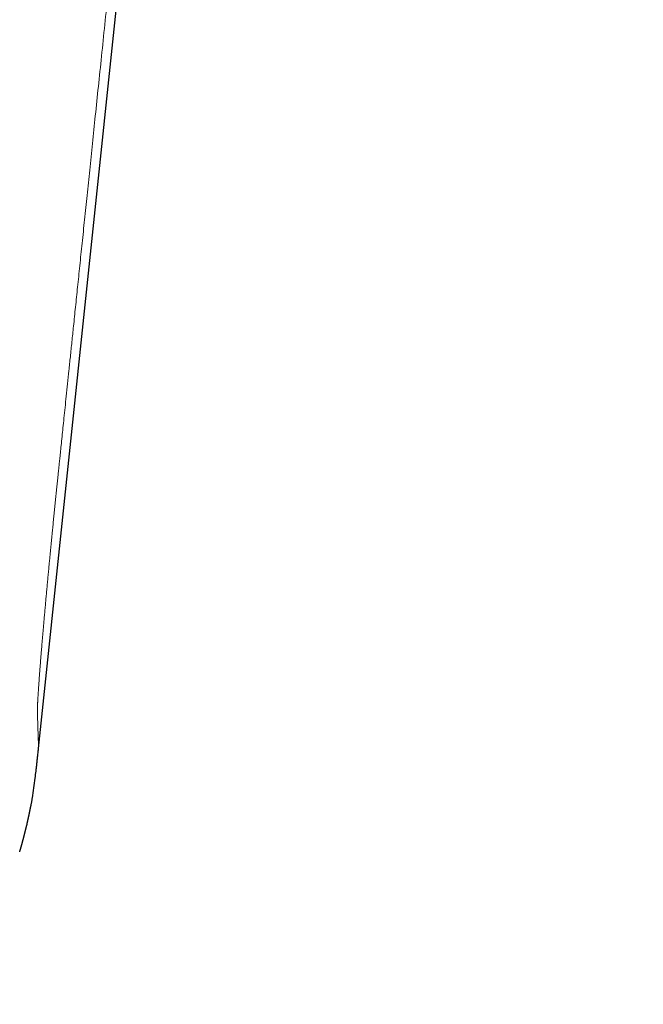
# Model space of a CAD drawing. Header units: millimetres. Extents: x 8 to 760, y 12 to 454.
# Tile 4 of 110: x 35.24 to 41.45, y 333.15 to 342.95. Entities that reach past the tile are written whole.
import ezdxf

# ---------------------------------------------------------------- set-up
doc = ezdxf.new("R2010")
doc.units = ezdxf.units.MM

msp = doc.modelspace()

# ---------------------------------------------------------------- linework, layer by layer
at = {"color": 7, "linetype": 'Continuous', "lineweight": 30}
msp.add_line((35.4299, 335.6951), (41.359, 392.1073), dxfattribs=at)
for points, knots in [([(37.5484, 440.3916), (37.4426, 439.6667), (37.2, 438.0037), (36.8304, 435.401), (36.4376, 432.5831), (36.0531, 429.7625), (35.6765, 426.9388), (35.3148, 424.1656), (34.9675, 421.4432), (34.6341, 418.7723), (34.3079, 416.1001), (33.9889, 413.4279), (33.6773, 410.7571), (33.3733, 408.0887), (33.0767, 405.4229), (32.7876, 402.7584), (32.5058, 400.0933), (32.2329, 397.4422), (31.9686, 394.8052), (31.7127, 392.1826), (31.4638, 389.5591), (31.2153, 386.8649), (30.9679, 384.0998), (30.7224, 381.2636), (30.4849, 378.426), (30.2554, 375.587), (30.0341, 372.7467), (29.8253, 369.9594), (29.6284, 367.2252), (29.4433, 364.5444), (29.266, 361.8631), (29.0967, 359.1812), (28.9449, 356.6479), (28.8096, 354.263), (28.6895, 352.0265), (28.5767, 349.7892), (28.4716, 347.551), (28.3745, 345.3117), (28.2923, 343.2312), (28.2232, 341.3097), (28.1655, 339.5473), (28.1137, 337.7843), (28.0685, 336.0217), (28.0338, 334.4759), (28.0176, 333.5179), (28.0113, 333.1471)], [0, 0, 0, 0, 0.020402, 0.046799, 0.073206, 0.099629, 0.126071, 0.152535, 0.177508, 0.202497, 0.227489, 0.252473, 0.277437, 0.302369, 0.327261, 0.35213, 0.377003, 0.40189, 0.426344, 0.450805, 0.475267, 0.49973, 0.52615, 0.552575, 0.579006, 0.605444, 0.631889, 0.658339, 0.683282, 0.708225, 0.733169, 0.758112, 0.783055, 0.803842, 0.824631, 0.845424, 0.866223, 0.887028, 0.907842, 0.924202, 0.94057, 0.956945, 0.973318, 0.989672, 1, 1, 1, 1]), ([(35.4052, 335.4701), (35.4054, 335.4713), (35.4056, 335.4737), (35.4061, 335.4777), (35.4066, 335.4818), (35.4071, 335.4861), (35.4075, 335.4906), (35.4081, 335.4953), (35.4086, 335.5001), (35.4091, 335.5046), (35.4095, 335.5088), (35.4099, 335.5124), (35.4103, 335.5162), (35.4107, 335.52), (35.4111, 335.5235), (35.4114, 335.5266), (35.4117, 335.5292), (35.412, 335.5318), (35.4123, 335.5345), (35.4126, 335.5372), (35.4128, 335.5397), (35.4131, 335.5419), (35.4133, 335.5439), (35.4135, 335.5459), (35.4137, 335.5479), (35.4139, 335.55), (35.4141, 335.5519), (35.4143, 335.5537), (35.4145, 335.5553), (35.4147, 335.5569), (35.4148, 335.5586), (35.415, 335.5602), (35.4152, 335.5617), (35.4153, 335.5631), (35.4154, 335.5643), (35.4156, 335.5655), (35.4157, 335.5667), (35.4158, 335.5679), (35.4159, 335.569), (35.4161, 335.57), (35.4162, 335.571), (35.4163, 335.5719), (35.4164, 335.5729), (35.4165, 335.5738), (35.4166, 335.5748), (35.4166, 335.5756), (35.4167, 335.5765), (35.4168, 335.5773), (35.4169, 335.5781), (35.417, 335.579), (35.4171, 335.5798), (35.4172, 335.5806), (35.4173, 335.5813), (35.4173, 335.582), (35.4174, 335.5826), (35.4175, 335.5833), (35.4175, 335.5839), (35.4176, 335.5846), (35.4177, 335.5852), (35.4177, 335.5859), (35.4178, 335.5865), (35.4179, 335.5871), (35.4179, 335.5878), (35.418, 335.5884), (35.4181, 335.589), (35.4181, 335.5895), (35.4182, 335.59), (35.4182, 335.5905), (35.4183, 335.591), (35.4183, 335.5915), (35.4184, 335.592), (35.4185, 335.5925), (35.4185, 335.593), (35.4186, 335.5935), (35.4186, 335.594), (35.4187, 335.5945), (35.4187, 335.595), (35.4188, 335.5955), (35.4188, 335.596), (35.4189, 335.5965), (35.4189, 335.597), (35.419, 335.5974), (35.419, 335.5978), (35.4191, 335.5982), (35.4191, 335.5986), (35.4191, 335.599), (35.4192, 335.5994), (35.4192, 335.5998), (35.4193, 335.6001), (35.4193, 335.6005), (35.4193, 335.6009), (35.4194, 335.6013), (35.4194, 335.6017), (35.4195, 335.6021), (35.4195, 335.6025), (35.4196, 335.6029), (35.4196, 335.6032), (35.4196, 335.6036), (35.4197, 335.604), (35.4197, 335.6044), (35.4198, 335.6048), (35.4198, 335.6052), (35.4198, 335.6056), (35.4199, 335.606), (35.4199, 335.6064), (35.42, 335.6068), (35.42, 335.6071), (35.4201, 335.6075), (35.4201, 335.6078), (35.4201, 335.6082), (35.4202, 335.6085), (35.4202, 335.6089), (35.4202, 335.6092), (35.4203, 335.6096), (35.4203, 335.6101), (35.4204, 335.611), (35.4206, 335.6122), (35.4207, 335.6137), (35.4209, 335.6153), (35.4211, 335.6172), (35.4219, 335.6246), (35.4235, 335.6401), (35.4263, 335.6667), (35.4285, 335.6873), (35.4297, 335.699)], [0, 0, 0, 0, 0.064612, 0.126725, 0.186334, 0.243434, 0.29802, 0.350089, 0.39964, 0.446672, 0.478272, 0.508623, 0.537728, 0.565587, 0.592203, 0.608958, 0.625182, 0.640875, 0.65604, 0.670677, 0.684788, 0.694665, 0.704269, 0.713601, 0.72266, 0.73145, 0.73997, 0.746476, 0.752817, 0.758994, 0.765008, 0.770859, 0.776549, 0.780507, 0.784383, 0.788179, 0.791895, 0.795531, 0.799088, 0.801827, 0.804519, 0.807163, 0.809759, 0.812308, 0.81481, 0.816918, 0.818992, 0.821033, 0.82304, 0.825014, 0.826956, 0.828866, 0.830344, 0.831802, 0.833241, 0.834661, 0.836062, 0.837445, 0.838809, 0.840081, 0.841336, 0.842577, 0.843801, 0.84501, 0.846204, 0.847131, 0.84805, 0.848959, 0.84986, 0.850752, 0.851635, 0.85251, 0.853377, 0.854235, 0.855086, 0.855929, 0.856764, 0.857545, 0.858319, 0.859087, 0.859849, 0.860605, 0.861213, 0.861817, 0.862417, 0.863014, 0.863608, 0.864187, 0.864764, 0.865337, 0.865907, 0.866486, 0.867063, 0.867636, 0.868207, 0.868775, 0.869341, 0.869904, 0.870464, 0.871022, 0.871578, 0.872132, 0.872684, 0.873225, 0.873764, 0.874302, 0.874839, 0.875317, 0.875794, 0.876271, 0.876747, 0.877223, 0.877698, 0.878173, 0.878647, 0.880084, 0.8817, 0.883642, 0.885912, 0.888508, 0.891432, 0.915845, 0.952035, 1, 1, 1, 1]), ([(35.3685, 335.2024), (35.3685, 335.2027), (35.3742, 335.2356), (35.3836, 335.3013), (35.3957, 335.3903), (35.4023, 335.4466), (35.4051, 335.4701)], [0, 0, 0, 0, 0.003598, 0.370416, 0.7372, 1, 1, 1, 1]), ([(35.2418, 334.6665), (35.2422, 334.6678), (35.243, 334.6703), (35.2446, 334.6754), (35.2464, 334.6811), (35.2482, 334.6872), (35.25, 334.6934), (35.2518, 334.6994), (35.2537, 334.7058), (35.2555, 334.7122), (35.2573, 334.7183), (35.259, 334.7242), (35.2607, 334.7303), (35.2625, 334.7366), (35.2642, 334.7427), (35.2657, 334.7484), (35.2672, 334.7538), (35.2687, 334.7592), (35.2702, 334.7648), (35.2716, 334.7698), (35.2728, 334.7743), (35.2739, 334.7782), (35.2749, 334.7822), (35.276, 334.7862), (35.2771, 334.7902), (35.2781, 334.794), (35.279, 334.7975), (35.2799, 334.8008), (35.2808, 334.8041), (35.2816, 334.8074), (35.2825, 334.8107), (35.2833, 334.8138), (35.2841, 334.8168), (35.2849, 334.8197), (35.2856, 334.8225), (35.2863, 334.8252), (35.2869, 334.8277), (35.2875, 334.83), (35.2881, 334.8322), (35.2887, 334.8344), (35.2892, 334.8364), (35.2897, 334.8382), (35.2901, 334.8401), (35.2906, 334.8419), (35.2911, 334.8438), (35.2915, 334.8456), (35.292, 334.8475), (35.2925, 334.8493), (35.2929, 334.851), (35.2933, 334.8525), (35.2936, 334.8539), (35.294, 334.8553), (35.2943, 334.8566), (35.2947, 334.858), (35.295, 334.8594), (35.2954, 334.8607), (35.2957, 334.8621), (35.2961, 334.8635), (35.2964, 334.8648), (35.2967, 334.8662), (35.2971, 334.8676), (35.2974, 334.8688), (35.2977, 334.87), (35.298, 334.8711), (35.2982, 334.8722), (35.2985, 334.8732), (35.2988, 334.8743), (35.299, 334.8753), (35.2993, 334.8763), (35.2995, 334.8773), (35.2998, 334.8783), (35.3, 334.8793), (35.3003, 334.8803), (35.3005, 334.8813), (35.3007, 334.8822), (35.301, 334.8831), (35.3012, 334.884), (35.3014, 334.885), (35.3016, 334.8859), (35.3019, 334.8869), (35.3021, 334.8878), (35.3023, 334.8887), (35.3026, 334.8897), (35.3028, 334.8906), (35.303, 334.8915), (35.3033, 334.8924), (35.3035, 334.8933), (35.3037, 334.8942), (35.3039, 334.8951), (35.3041, 334.896), (35.3043, 334.8968), (35.3045, 334.8975), (35.3047, 334.8983), (35.3049, 334.899), (35.305, 334.8998), (35.3052, 334.9005), (35.3054, 334.9013), (35.3056, 334.902), (35.3058, 334.9027), (35.3059, 334.9034), (35.3061, 334.9041), (35.3063, 334.9049), (35.3065, 334.9056), (35.3066, 334.9063), (35.3068, 334.907), (35.307, 334.9078), (35.3071, 334.9085), (35.3073, 334.9092), (35.3075, 334.9099), (35.3078, 334.911), (35.3081, 334.9125), (35.3086, 334.9145), (35.3091, 334.9164), (35.3095, 334.9183), (35.31, 334.9202), (35.3118, 334.9281), (35.3144, 334.939), (35.3175, 334.9527), (35.3192, 334.9601), (35.3201, 334.9641), (35.3203, 334.9649), (35.3205, 334.9658), (35.3207, 334.9666), (35.3209, 334.9674), (35.321, 334.9682), (35.3212, 334.969), (35.3214, 334.9696), (35.3215, 334.9702), (35.3216, 334.9707), (35.3217, 334.9713), (35.3219, 334.9718), (35.322, 334.9724), (35.3221, 334.9729), (35.3222, 334.9735), (35.3223, 334.974), (35.3225, 334.9746), (35.3226, 334.9751), (35.3227, 334.9756), (35.3228, 334.9761), (35.3229, 334.9767), (35.323, 334.9772), (35.3232, 334.9777), (35.3233, 334.9782), (35.3234, 334.9787), (35.3235, 334.9792), (35.3236, 334.9797), (35.3237, 334.9802), (35.3238, 334.9808), (35.324, 334.9813), (35.3241, 334.9819), (35.3242, 334.9824), (35.3243, 334.983), (35.3245, 334.9835), (35.3246, 334.9841), (35.3247, 334.9847), (35.3248, 334.9853), (35.325, 334.9859), (35.3251, 334.9864), (35.3252, 334.987), (35.3254, 334.9877), (35.3255, 334.9884), (35.3257, 334.9891), (35.3258, 334.9897), (35.326, 334.9904), (35.3261, 334.9911), (35.3263, 334.9918), (35.3264, 334.9925), (35.3266, 334.9932), (35.3267, 334.9939), (35.3269, 334.9946), (35.3271, 334.9953), (35.3272, 334.9961), (35.3274, 334.9969), (35.3276, 334.9977), (35.3278, 334.9985), (35.3279, 334.9993), (35.3281, 335.0001), (35.3283, 335.0008), (35.3284, 335.0016), (35.3286, 335.0023), (35.3287, 335.0031), (35.3289, 335.0039), (35.3291, 335.0047), (35.3293, 335.0056), (35.3295, 335.0065), (35.3297, 335.0073), (35.3299, 335.0081), (35.33, 335.009), (35.3302, 335.0099), (35.3304, 335.0109), (35.3306, 335.0118), (35.3308, 335.0127), (35.3311, 335.0137), (35.3313, 335.0148), (35.3316, 335.016), (35.3318, 335.0171), (35.3321, 335.0183), (35.3323, 335.0195), (35.3326, 335.0206), (35.3328, 335.0219), (35.3331, 335.0232), (35.3334, 335.0247), (35.3337, 335.0261), (35.334, 335.0275), (35.3344, 335.0291), (35.3348, 335.0308), (35.3351, 335.0327), (35.3356, 335.0346), (35.336, 335.0365), (35.3364, 335.0385), (35.3368, 335.0404), (35.3372, 335.0424), (35.3377, 335.0445), (35.3381, 335.0468), (35.3387, 335.0492), (35.3392, 335.0516), (35.3397, 335.054), (35.3402, 335.0564), (35.3407, 335.0588), (35.3413, 335.0615), (35.3419, 335.0645), (35.3426, 335.0678), (35.3433, 335.071), (35.3439, 335.0742), (35.3447, 335.0777), (35.3455, 335.0816), (35.3463, 335.0857), (35.3473, 335.0903), (35.3483, 335.0954), (35.3494, 335.1009), (35.3505, 335.1063), (35.3516, 335.1116), (35.3527, 335.1169), (35.3537, 335.1221), (35.3551, 335.1288), (35.3566, 335.1369), (35.3584, 335.146), (35.3604, 335.1562), (35.3624, 335.1672), (35.3645, 335.1791), (35.3666, 335.1909), (35.3679, 335.1985), (35.3685, 335.2025)], [0, 0, 0, 0, 0.037584, 0.073717, 0.108383, 0.141565, 0.166586, 0.190676, 0.213831, 0.236045, 0.253136, 0.26962, 0.285497, 0.300764, 0.315422, 0.326511, 0.337223, 0.347558, 0.357517, 0.3671, 0.373356, 0.379441, 0.385355, 0.3911, 0.396675, 0.402081, 0.406211, 0.410237, 0.414159, 0.417979, 0.421696, 0.425312, 0.428271, 0.431158, 0.433975, 0.436722, 0.438831, 0.440898, 0.442921, 0.444903, 0.446458, 0.447986, 0.449488, 0.450964, 0.452413, 0.453811, 0.455185, 0.456534, 0.457859, 0.458819, 0.459766, 0.4607, 0.461622, 0.462531, 0.463411, 0.46428, 0.465137, 0.465983, 0.466817, 0.46764, 0.468451, 0.469252, 0.469873, 0.470488, 0.471096, 0.471698, 0.47225, 0.472796, 0.473337, 0.473873, 0.474403, 0.474929, 0.47545, 0.475923, 0.476392, 0.476857, 0.477319, 0.477776, 0.478231, 0.478681, 0.479128, 0.479572, 0.480012, 0.480449, 0.480883, 0.481289, 0.481693, 0.482094, 0.482493, 0.48289, 0.483224, 0.483556, 0.483887, 0.484216, 0.484544, 0.484871, 0.485177, 0.485483, 0.485788, 0.486091, 0.486394, 0.486696, 0.486997, 0.487297, 0.487597, 0.487895, 0.488188, 0.488481, 0.488772, 0.489064, 0.489851, 0.490635, 0.491418, 0.492196, 0.492971, 0.493742, 0.50177, 0.50614, 0.510373, 0.510705, 0.511037, 0.511368, 0.511698, 0.512028, 0.512357, 0.512686, 0.512912, 0.513138, 0.513365, 0.513591, 0.513817, 0.514044, 0.51427, 0.514497, 0.514713, 0.51493, 0.515146, 0.515363, 0.515581, 0.515799, 0.516005, 0.516211, 0.516418, 0.516626, 0.516834, 0.517067, 0.5173, 0.517535, 0.51777, 0.518007, 0.518244, 0.518482, 0.518721, 0.518977, 0.519234, 0.519493, 0.519753, 0.520014, 0.520276, 0.520588, 0.520901, 0.521217, 0.521535, 0.521862, 0.522191, 0.522523, 0.522857, 0.523195, 0.523534, 0.523877, 0.524281, 0.524688, 0.525099, 0.525515, 0.525935, 0.526359, 0.526763, 0.527171, 0.527583, 0.527999, 0.528419, 0.52891, 0.529407, 0.52991, 0.530418, 0.530933, 0.531454, 0.53198, 0.532567, 0.533161, 0.533763, 0.534372, 0.534989, 0.535788, 0.536599, 0.537424, 0.538262, 0.539113, 0.539978, 0.540856, 0.541975, 0.543115, 0.544277, 0.545462, 0.546668, 0.548282, 0.549935, 0.551628, 0.553485, 0.555387, 0.557336, 0.559331, 0.561373, 0.564045, 0.566795, 0.569622, 0.572526, 0.575509, 0.578571, 0.581712, 0.586242, 0.590929, 0.595774, 0.600776, 0.605936, 0.612935, 0.620207, 0.627754, 0.638691, 0.650162, 0.662168, 0.674711, 0.687793, 0.701415, 0.715576, 0.742944, 0.77213, 0.803136, 0.847505, 0.895119, 0.94596, 1, 1, 1, 1])]:
    msp.add_open_spline(points, degree=3, knots=knots, dxfattribs=at)
at = {"color": 8, "linetype": 'Continuous', "lineweight": 0}
for points, knots in [([(35.6248, 338.4251), (35.6248, 338.4252), (35.6248, 338.4254), (35.6249, 338.4261), (35.6251, 338.4285), (35.626, 338.4368), (35.6278, 338.4547), (35.6309, 338.4846), (35.6352, 338.5258), (35.6407, 338.5784), (35.6473, 338.6423), (35.6551, 338.7176), (35.6637, 338.8006), (35.6731, 338.8906), (35.6831, 338.9869), (35.694, 339.0923), (35.7059, 339.2067), (35.7186, 339.3295), (35.7322, 339.4604), (35.7466, 339.5994), (35.762, 339.7472), (35.7791, 339.9117), (35.798, 340.0939), (35.8188, 340.2945), (35.8408, 340.5066), (35.864, 340.73), (35.8882, 340.9634), (35.9134, 341.2066), (35.9397, 341.4594), (35.9671, 341.7232), (35.9958, 342), (36.0259, 342.2899), (36.0573, 342.5931), (36.09, 342.9078), (36.1238, 343.234), (36.1589, 343.5716), (36.1951, 343.9206), (36.2223, 344.1832), (36.2402, 344.3553), (36.2482, 344.4329), (36.2562, 344.5102), (36.2642, 344.5871), (36.2722, 344.6636), (36.2801, 344.7398), (36.2995, 344.927), (36.3286, 345.2076), (36.3671, 345.5787), (36.4019, 345.9139), (36.4345, 346.2286), (36.4651, 346.5234), (36.4949, 346.811), (36.5258, 347.1083), (36.5575, 347.4143), (36.5901, 347.7281), (36.6215, 348.0315), (36.6519, 348.3246), (36.6812, 348.6073), (36.7095, 348.8797), (36.7367, 349.1417), (36.7628, 349.3934), (36.7878, 349.6347), (36.8117, 349.8657), (36.8346, 350.0863), (36.856, 350.2928), (36.876, 350.4857), (36.8947, 350.6653), (36.9123, 350.8357), (36.929, 350.9968), (36.9446, 351.1472), (36.9591, 351.2869), (36.9725, 351.4161), (36.985, 351.5368), (36.9967, 351.649), (37.0074, 351.7521), (37.0171, 351.8462), (37.0259, 351.9313), (37.0339, 352.0083), (37.0394, 352.0611), (37.0427, 352.0926), (37.044, 352.1054), (37.0453, 352.1183), (37.0467, 352.1312), (37.048, 352.1441), (37.051, 352.1729), (37.0573, 352.2335), (37.0698, 352.3543), (37.0922, 352.5701), (37.1321, 352.9553), (37.2034, 353.6434), (37.3308, 354.8719), (37.5582, 357.0658), (37.9641, 360.9835), (38.3037, 364.2625), (38.5238, 366.3874), (38.5291, 366.4383), (38.5343, 366.4894), (38.5396, 366.5405), (38.5449, 366.5917), (38.5502, 366.643), (38.5556, 366.6944), (38.5704, 366.8373), (38.6038, 367.1599), (38.6539, 367.6442), (38.7117, 368.202), (38.7661, 368.728), (38.8194, 369.2425), (38.8714, 369.7449), (38.9241, 370.2545), (38.9811, 370.8049), (39.0424, 371.397), (39.1081, 372.032), (39.1749, 372.6773), (39.2427, 373.3328), (39.3116, 373.9985), (39.3816, 374.6745), (39.4526, 375.3608), (39.5247, 376.0574), (39.5978, 376.7641), (39.672, 377.4812), (39.7472, 378.2085), (39.8167, 378.8807), (39.8804, 379.4963), (39.9282, 379.9583), (39.9582, 380.2485), (39.9702, 380.365), (39.974, 380.4013), (39.9778, 380.4377), (39.9815, 380.4741), (39.9855, 380.512), (40.0047, 380.6984), (40.0393, 381.033), (40.0889, 381.5121), (40.1379, 381.9862), (40.1862, 382.4529), (40.2349, 382.9242), (40.284, 383.3996), (40.3336, 383.8788), (40.3822, 384.3494), (40.43, 384.8114), (40.4769, 385.2649), (40.522, 385.7015), (40.5655, 386.1216), (40.6072, 386.5255), (40.6482, 386.9218), (40.6883, 387.3105), (40.7292, 387.7058), (40.7707, 388.1071), (40.8127, 388.5139), (40.8538, 388.9111), (40.8938, 389.2988), (40.9329, 389.6771), (40.971, 390.0458), (41.0081, 390.405), (41.0443, 390.7547), (41.0794, 391.0949), (41.1136, 391.4255), (41.1468, 391.7467), (41.179, 392.0584), (41.2102, 392.3605), (41.2404, 392.6532), (41.2697, 392.9363), (41.2984, 393.2141), (41.3265, 393.4861), (41.3539, 393.7522), (41.3803, 394.0078), (41.4057, 394.2529), (41.4299, 394.4876), (41.4457, 394.6407), (41.4534, 394.7154)], [0, 0, 0, 0, 0.000005, 0.000013, 0.000039, 0.000129, 0.000459, 0.000991, 0.001723, 0.002658, 0.003793, 0.00513, 0.006668, 0.008217, 0.009927, 0.011799, 0.013833, 0.016029, 0.018342, 0.020812, 0.023437, 0.026218, 0.02958, 0.033144, 0.036912, 0.040882, 0.045054, 0.04935, 0.053841, 0.058527, 0.06341, 0.068593, 0.07398, 0.07957, 0.085364, 0.091362, 0.097563, 0.103968, 0.105355, 0.106734, 0.108107, 0.109473, 0.110833, 0.112185, 0.113531, 0.120812, 0.127141, 0.133307, 0.138675, 0.143914, 0.149022, 0.154001, 0.159759, 0.165333, 0.170723, 0.17593, 0.180952, 0.185791, 0.190446, 0.194917, 0.199204, 0.203307, 0.207227, 0.210962, 0.214316, 0.217506, 0.220533, 0.223396, 0.226096, 0.228545, 0.230841, 0.232986, 0.234978, 0.236819, 0.238479, 0.239992, 0.241359, 0.242579, 0.242808, 0.243036, 0.243265, 0.243493, 0.243722, 0.243951, 0.245029, 0.246953, 0.25039, 0.256528, 0.267487, 0.287058, 0.322006, 0.384413, 0.495854, 0.496757, 0.497662, 0.498569, 0.499477, 0.500387, 0.501299, 0.502212, 0.503127, 0.508913, 0.519404, 0.528941, 0.53864, 0.547436, 0.55636, 0.565414, 0.574595, 0.585693, 0.596974, 0.608437, 0.620082, 0.631909, 0.643918, 0.65611, 0.668484, 0.68104, 0.693778, 0.706698, 0.719801, 0.729604, 0.739506, 0.744423, 0.745068, 0.745714, 0.746361, 0.747007, 0.747655, 0.74838, 0.756938, 0.76549, 0.773912, 0.782203, 0.790363, 0.799029, 0.807541, 0.815902, 0.824109, 0.832164, 0.840067, 0.847378, 0.854554, 0.861594, 0.868499, 0.875268, 0.882662, 0.889888, 0.896945, 0.903832, 0.910551, 0.917101, 0.923483, 0.929695, 0.935738, 0.941613, 0.947318, 0.952855, 0.958223, 0.963421, 0.968451, 0.973312, 0.978224, 0.98295, 0.98749, 0.991846, 0.996015, 1, 1, 1, 1]), ([(35.4181, 336.0505), (35.418, 336.0522), (35.418, 336.0554), (35.4179, 336.0605), (35.4179, 336.0657), (35.4179, 336.0711), (35.418, 336.0771), (35.4181, 336.0836), (35.4183, 336.0906), (35.4185, 336.0979), (35.4188, 336.1057), (35.4191, 336.1138), (35.4194, 336.1225), (35.4198, 336.1316), (35.4203, 336.1412), (35.4208, 336.1512), (35.4213, 336.1617), (35.4219, 336.1723), (35.4224, 336.183), (35.4231, 336.1938), (35.4237, 336.205), (35.4244, 336.2164), (35.4251, 336.2282), (35.4259, 336.2402), (35.4267, 336.2525), (35.4275, 336.2651), (35.4284, 336.2789), (35.4294, 336.2939), (35.4305, 336.3102), (35.4317, 336.327), (35.4329, 336.3443), (35.4342, 336.362), (35.4354, 336.3795), (35.4367, 336.3967), (35.4379, 336.4134), (35.4392, 336.4305), (35.4405, 336.4479), (35.4418, 336.4655), (35.4432, 336.4833), (35.4446, 336.5013), (35.446, 336.5196), (35.4475, 336.5384), (35.449, 336.5576), (35.4506, 336.5772), (35.4522, 336.5972), (35.4539, 336.6175), (35.4555, 336.6378), (35.4572, 336.658), (35.4589, 336.6791), (35.4608, 336.7014), (35.4628, 336.7253), (35.4648, 336.7494), (35.4669, 336.7739), (35.469, 336.7988), (35.4711, 336.8235), (35.4732, 336.848), (35.4753, 336.8724), (35.4775, 336.8971), (35.4797, 336.9221), (35.4819, 336.9481), (35.4843, 336.9753), (35.4868, 337.0036), (35.4894, 337.0321), (35.492, 337.0609), (35.4946, 337.09), (35.4972, 337.1193), (35.4998, 337.1481), (35.5024, 337.1763), (35.5049, 337.2039), (35.5075, 337.2317), (35.5101, 337.2598), (35.5127, 337.2881), (35.5153, 337.3166), (35.518, 337.3453), (35.5207, 337.3743), (35.5235, 337.4035), (35.5262, 337.4329), (35.5291, 337.4625), (35.5321, 337.4942), (35.5353, 337.5279), (35.5387, 337.5637), (35.5422, 337.5998), (35.5456, 337.6353), (35.5489, 337.6701), (35.5522, 337.7042), (35.5556, 337.7382), (35.5589, 337.7723), (35.5622, 337.8064), (35.5656, 337.8406), (35.5689, 337.8738), (35.5721, 337.9061), (35.5752, 337.9375), (35.5783, 337.9689), (35.5815, 338.0005), (35.5847, 338.0325), (35.5879, 338.065), (35.5912, 338.0977), (35.5946, 338.1306), (35.5979, 338.1637), (35.6013, 338.1966), (35.6046, 338.2289), (35.6081, 338.263), (35.6118, 338.2997), (35.616, 338.34), (35.6203, 338.382), (35.6232, 338.4105), (35.6248, 338.4251)], [0, 0, 0, 0, 0.011044, 0.02142, 0.031127, 0.040184, 0.050016, 0.059639, 0.069231, 0.078795, 0.087975, 0.097353, 0.106753, 0.116176, 0.125625, 0.1351, 0.144604, 0.154139, 0.162933, 0.171717, 0.180492, 0.189261, 0.198024, 0.206626, 0.215225, 0.223823, 0.232421, 0.242657, 0.252897, 0.263142, 0.273395, 0.283658, 0.293933, 0.302989, 0.312034, 0.321069, 0.330095, 0.339115, 0.347968, 0.356817, 0.365664, 0.374509, 0.383535, 0.392563, 0.401594, 0.410629, 0.419671, 0.428308, 0.436769, 0.446632, 0.45649, 0.466344, 0.476197, 0.486049, 0.495903, 0.505198, 0.514498, 0.523805, 0.53312, 0.542445, 0.552658, 0.562854, 0.573036, 0.583205, 0.593364, 0.603515, 0.613659, 0.622954, 0.632247, 0.64154, 0.650833, 0.66013, 0.669431, 0.678737, 0.688051, 0.697375, 0.706709, 0.716055, 0.725414, 0.736465, 0.74754, 0.758641, 0.769771, 0.780102, 0.790392, 0.800642, 0.810853, 0.821029, 0.83117, 0.841279, 0.850519, 0.859735, 0.868928, 0.8781, 0.887387, 0.896838, 0.906308, 0.9158, 0.925315, 0.934855, 0.944116, 0.9531, 0.964121, 0.97561, 0.987569, 1, 1, 1, 1]), ([(35.4297, 335.6992), (35.4297, 335.6994), (35.4297, 335.7009), (35.4293, 335.7123), (35.4287, 335.7296), (35.4281, 335.7468), (35.4277, 335.7595), (35.4273, 335.7737), (35.4267, 335.789), (35.4262, 335.8052), (35.4257, 335.8214), (35.4251, 335.8375), (35.4246, 335.8536), (35.424, 335.8704), (35.4234, 335.8881), (35.4228, 335.9061), (35.4222, 335.9243), (35.4217, 335.9419), (35.4211, 335.9594), (35.4207, 335.9729), (35.4203, 335.9831), (35.4201, 335.9897), (35.4199, 335.9964), (35.4197, 336.0028), (35.4194, 336.0104), (35.4191, 336.0188), (35.4188, 336.0281), (35.4185, 336.0363), (35.4182, 336.0436), (35.4181, 336.0483), (35.4181, 336.0505)], [0, 0, 0, 0, 0.010559, 0.1359486, 0.2614113, 0.3107253, 0.3600553, 0.4094026, 0.4587685, 0.5064282, 0.5519428, 0.5908112, 0.6295472, 0.6681516, 0.706625, 0.7449681, 0.7805153, 0.815077, 0.8456862, 0.8770396, 0.8874935, 0.8997563, 0.911422, 0.9224908, 0.9329625, 0.9501771, 0.9654881, 0.9788954, 0.9903993, 1, 1, 1, 1])]:
    msp.add_open_spline(points, degree=3, knots=knots, dxfattribs=at)

doc.saveas('drawing.dxf')
